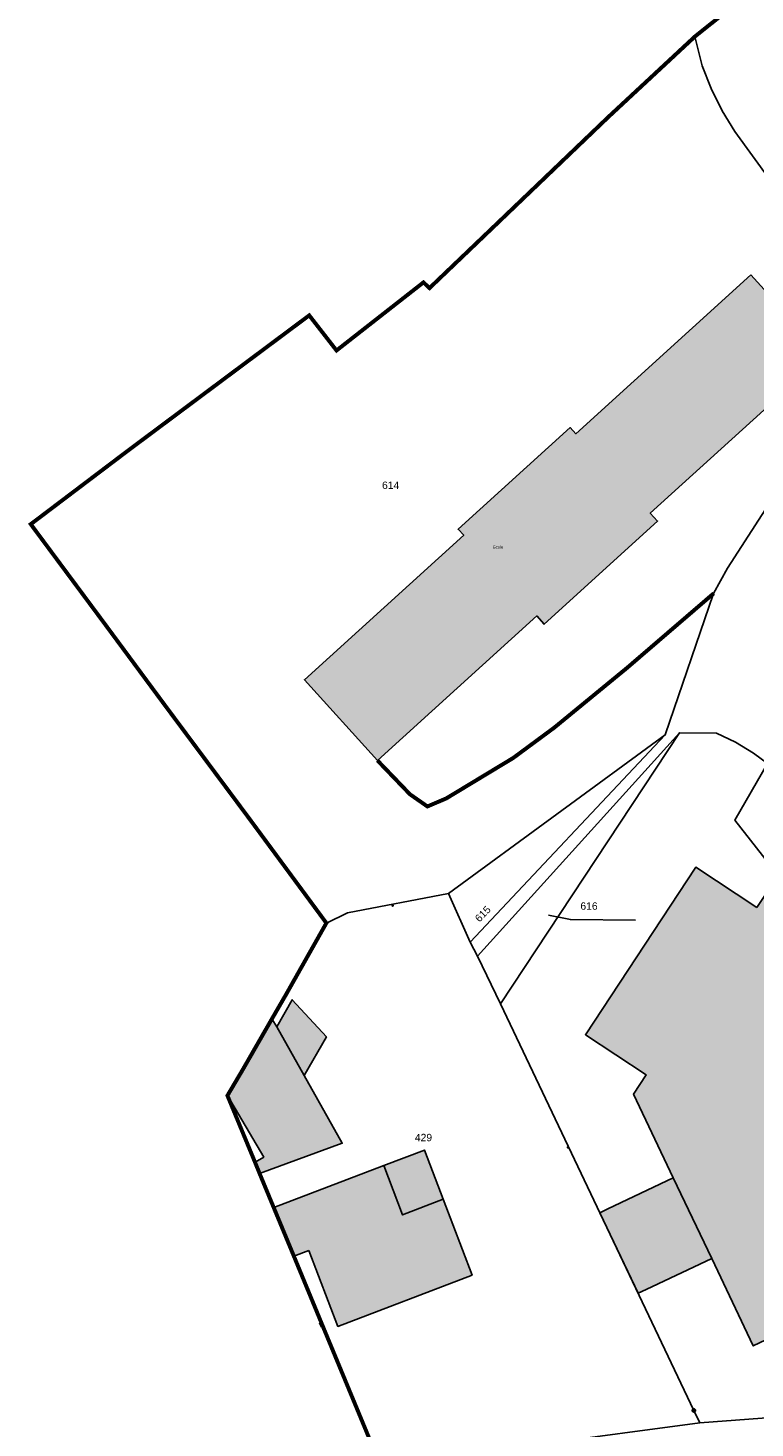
# Model space of a CAD drawing. Header units: metres. Extents: x 1943189 to 1944159, y 7204892 to 7205646.
# Tile 13 of 21: x 1943197 to 1943252, y 7205175 to 7205281. Entities that reach past the tile are written whole.
import ezdxf

# ---------------------------------------------------------------- set-up
doc = ezdxf.new("R2010")
doc.units = ezdxf.units.M
doc.header["$LTSCALE"] = 2
for name, pattern in [('CONTINU', [0]), ('PCI_LIEUDIT', [10, 4, -1.7, 0.45, -1.7, 0.45, -1.7]), ('PCI_SECTION', [23, 8, -2, 8, -2.25, 0.5, -2.25]), ('PCI_TOPO', [2, 1, -1])]:
    doc.linetypes.add(name, pattern=pattern)
for name, color, linetype in [('1LIEUDIT', 7, 'PCI_LIEUDIT'), ('1PARCELLE', 150, 'Continuous'), ('1SECTION', 7, 'PCI_SECTION'), ('1SUBDSECT', 7, 'CONTINU'), ('3BATIDUR', 7, 'CONTINU'), ('3BATIDUR_H', 31, 'Continuous'), ('3BATILEGER', 7, 'CONTINU'), ('3BATILEGER_H', 41, 'Continuous'), ('3BORNE', 7, 'CONTINU'), ('3CLOTNONMI', 7, 'CONTINU'), ('3ENSIMMO', 7, 'CONTINU'), ('3FISCLINE', 7, 'PCI_TOPO'), ('3FLECHEPAR', 7, 'CONTINU'), ('3MURNONMI', 7, 'CONTINU'), ('3PARCELLETEX', 150, 'CONTINU')]:
    doc.layers.add(name, color=color, linetype=linetype)
doc.styles.get("Standard").update_dxf_attribs({"font": 'arial.ttf'})

# ---------------------------------------------------------------- blocks, each defined once
blk = doc.blocks.new('CLOTNOMI')
at = {"const_width": 0.38}
blk.add_lwpolyline([(-0.19, 0.37, 1), (0.19, 0.37, 1)], format="xyb", close=True, dxfattribs=at)
blk = doc.blocks.new('MURNOMI')
blk.add_line((-0.75, 0.5), (0.75, 0.5))
blk = doc.blocks.new('BORLIPRO')
blk.add_lwpolyline([(-0.07, 0.5), (-0.19, 0.47), (-0.31, 0.4), (-0.4, 0.31), (-0.47, 0.19), (-0.5, 0.07), (-0.5, -0.07), (-0.47, -0.19), (-0.4, -0.31), (-0.31, -0.4), (-0.19, -0.47), (-0.07, -0.5), (0.07, -0.5), (0.19, -0.47), (0.31, -0.4), (0.4, -0.31), (0.47, -0.19), (0.5, -0.07), (0.5, 0.07), (0.47, 0.19), (0.4, 0.31), (0.31, 0.4), (0.19, 0.47), (0.07, 0.5)], close=True)

msp = doc.modelspace()

# ---------------------------------------------------------------- hatches: boundary and pattern name
at = {"layer": '3BATIDUR_H'}
for points in [[(1943251.79, 7205262.43), (1943238.51, 7205250.38), (1943238.09, 7205250.85), (1943229.59, 7205243.14), (1943230.01, 7205242.68), (1943217.93, 7205231.72), (1943223.47, 7205225.61), (1943235.55, 7205236.56), (1943236.11, 7205235.94), (1943244.71, 7205243.75), (1943244.16, 7205244.36), (1943257.34, 7205256.31)], [(1943252.23, 7205214.45), (1943247.6, 7205217.51), (1943239.24, 7205204.81), (1943243.85, 7205201.77), (1943242.89, 7205200.3), (1943245.9, 7205193.97), (1943248.81, 7205187.86), (1943251.96, 7205181.22), (1943261.76, 7205185.89), (1943255.35, 7205199.36), (1943263.27, 7205211.36), (1943254.84, 7205215.61), (1943253.84, 7205216.89)], [(1943214.19, 7205195.15), (1943214.54, 7205194.29), (1943220.81, 7205196.59), (1943217.92, 7205201.72), (1943215.84, 7205205.41), (1943215.47, 7205206.01), (1943213.27, 7205202.18), (1943212.1, 7205200.2), (1943214.85, 7205195.54)], [(1943218.28, 7205188.46), (1943220.47, 7205182.7), (1943230.65, 7205186.59), (1943228.46, 7205192.34), (1943225.38, 7205191.16), (1943223.95, 7205194.89), (1943215.61, 7205191.71), (1943217.14, 7205188.02)], [(1943240.32, 7205191.32), (1943240.93, 7205191.61), (1943245.9, 7205193.97), (1943248.81, 7205187.86), (1943243.84, 7205185.5), (1943243.23, 7205185.21)]]:
    msp.add_hatch(color=256, dxfattribs=at).paths.add_polyline_path(points)
at = {"layer": '3BATILEGER_H'}
for points in [[(1943217.92, 7205201.72), (1943219.61, 7205204.65), (1943217.02, 7205207.46), (1943215.84, 7205205.41)], [(1943228.46, 7205192.34), (1943227.03, 7205196.07), (1943223.95, 7205194.89), (1943225.38, 7205191.16)]]:
    msp.add_hatch(color=256, dxfattribs=at).paths.add_polyline_path(points)

# ---------------------------------------------------------------- linework, layer by layer
at = {"layer": '1LIEUDIT', "ltscale": 0.5, "const_width": 0.3}
msp.add_lwpolyline([(1943251.06, 7205283.3), (1943247.54, 7205280.49), (1943241.01, 7205274.42), (1943234.25, 7205267.95), (1943232.37, 7205266.15), (1943227.42, 7205261.42), (1943226.96, 7205261.85), (1943220.37, 7205256.69), (1943218.3, 7205259.35), (1943204.59, 7205249.12), (1943197.19, 7205243.52), (1943199.12, 7205240.92), (1943202.75, 7205236.03), (1943207.37, 7205229.78), (1943213.92, 7205220.98), (1943219.6, 7205213.28), (1943216.57, 7205207.91), (1943215.47, 7205206.01), (1943213.27, 7205202.18), (1943212.1, 7205200.2), (1943214.19, 7205195.15), (1943214.54, 7205194.29), (1943215.61, 7205191.71), (1943217.14, 7205188.02), (1943219.27, 7205182.86), (1943223.7, 7205172.16)], dxfattribs=at)
at = {"layer": '1PARCELLE'}
msp.add_lwpolyline([(1943253.24, 7205269.61), (1943250.57, 7205273.28), (1943249.6, 7205274.86), (1943248.77, 7205276.54), (1943248.1, 7205278.27), (1943247.54, 7205280.49), (1943241.01, 7205274.42), (1943234.25, 7205267.95), (1943232.37, 7205266.15), (1943227.42, 7205261.42), (1943226.96, 7205261.85), (1943220.37, 7205256.69), (1943218.3, 7205259.35), (1943204.59, 7205249.12), (1943197.19, 7205243.52), (1943199.12, 7205240.92), (1943202.75, 7205236.03), (1943207.37, 7205229.78), (1943213.92, 7205220.98), (1943219.6, 7205213.28), (1943219.6, 7205213.28), (1943221.2, 7205214.05), (1943228.87, 7205215.51), (1943245.29, 7205227.56), (1943248.96, 7205238.27), (1943250, 7205240.19), (1943259.7, 7205255.16)], dxfattribs=at)
for points in [[(1943245.29, 7205227.56), (1943228.87, 7205215.51), (1943230.5, 7205211.84), (1943245.29, 7205227.56)], [(1943231.06, 7205210.76), (1943232.79, 7205207.15), (1943246.36, 7205227.71), (1943231.06, 7205210.76)], [(1943232.79, 7205207.15), (1943246.36, 7205227.71), (1943249.18, 7205227.67), (1943250.62, 7205226.99), (1943251.99, 7205226.16), (1943253.04, 7205225.38), (1943250.57, 7205221.07), (1943253.84, 7205216.89), (1943254.84, 7205215.61), (1943263.27, 7205211.36), (1943273.55, 7205206.22), (1943266.74, 7205195.29), (1943268.18, 7205176.9), (1943247.91, 7205175.38), (1943247.46, 7205176.33), (1943232.79, 7205207.15)], [(1943253.04, 7205225.38), (1943250.57, 7205221.07), (1943253.84, 7205216.89), (1943254.84, 7205215.61), (1943263.27, 7205211.36), (1943273.55, 7205206.22), (1943276.37, 7205210.41), (1943253.04, 7205225.38)], [(1943247.91, 7205175.38), (1943223.7, 7205172.16), (1943219.27, 7205182.86), (1943217.14, 7205188.02), (1943215.61, 7205191.71), (1943214.54, 7205194.29), (1943214.19, 7205195.15), (1943212.1, 7205200.2), (1943213.27, 7205202.18), (1943215.47, 7205206.01), (1943216.57, 7205207.91), (1943219.6, 7205213.28), (1943221.2, 7205214.05), (1943228.87, 7205215.51), (1943230.5, 7205211.84), (1943231.06, 7205210.76), (1943232.79, 7205207.15), (1943247.46, 7205176.33), (1943247.91, 7205175.38)]]:
    msp.add_lwpolyline(points, close=True, dxfattribs=at)
at = {"layer": '1SECTION', "ltscale": 0.5, "const_width": 0.3}
msp.add_lwpolyline([(1943251.06, 7205283.3), (1943247.54, 7205280.49), (1943241.01, 7205274.42), (1943234.25, 7205267.95), (1943232.37, 7205266.15), (1943227.42, 7205261.42), (1943226.96, 7205261.85), (1943220.37, 7205256.69), (1943218.3, 7205259.35), (1943204.59, 7205249.12), (1943197.19, 7205243.52), (1943199.12, 7205240.92), (1943202.75, 7205236.03), (1943207.37, 7205229.78), (1943213.92, 7205220.98), (1943219.6, 7205213.28), (1943216.57, 7205207.91), (1943215.47, 7205206.01), (1943213.27, 7205202.18), (1943212.1, 7205200.2), (1943214.19, 7205195.15), (1943214.54, 7205194.29), (1943215.61, 7205191.71), (1943217.14, 7205188.02), (1943219.27, 7205182.86), (1943223.7, 7205172.16)], dxfattribs=at)
at = {"layer": '1SUBDSECT'}
msp.add_lwpolyline([(1943251.06, 7205283.3), (1943247.54, 7205280.49), (1943241.01, 7205274.42), (1943234.25, 7205267.95), (1943232.37, 7205266.15), (1943227.42, 7205261.42), (1943226.96, 7205261.85), (1943220.37, 7205256.69), (1943218.3, 7205259.35), (1943204.59, 7205249.12), (1943197.19, 7205243.52), (1943199.12, 7205240.92), (1943202.75, 7205236.03), (1943207.37, 7205229.78), (1943213.92, 7205220.98), (1943219.6, 7205213.28), (1943216.57, 7205207.91), (1943215.47, 7205206.01), (1943213.27, 7205202.18), (1943212.1, 7205200.2), (1943214.19, 7205195.15), (1943214.54, 7205194.29), (1943215.61, 7205191.71), (1943217.14, 7205188.02), (1943219.27, 7205182.86), (1943223.7, 7205172.16)], dxfattribs=at)
at = {"layer": '3BATIDUR'}
for points in [[(1943251.79, 7205262.43), (1943238.51, 7205250.38), (1943238.09, 7205250.85), (1943229.59, 7205243.14), (1943230.01, 7205242.68), (1943217.93, 7205231.72), (1943223.47, 7205225.61), (1943235.55, 7205236.56), (1943236.11, 7205235.94), (1943244.71, 7205243.75), (1943244.16, 7205244.36), (1943257.34, 7205256.31), (1943251.79, 7205262.43)], [(1943252.23, 7205214.45), (1943247.6, 7205217.51), (1943239.24, 7205204.81), (1943243.85, 7205201.77), (1943242.89, 7205200.3), (1943245.9, 7205193.97), (1943248.81, 7205187.86), (1943251.96, 7205181.22), (1943261.76, 7205185.89), (1943255.35, 7205199.36), (1943263.27, 7205211.36), (1943254.84, 7205215.61), (1943253.84, 7205216.89), (1943252.23, 7205214.45)], [(1943214.19, 7205195.15), (1943214.54, 7205194.29), (1943220.81, 7205196.59), (1943217.92, 7205201.72), (1943215.84, 7205205.41), (1943215.47, 7205206.01), (1943213.27, 7205202.18), (1943212.1, 7205200.2), (1943214.85, 7205195.54), (1943214.19, 7205195.15)], [(1943218.28, 7205188.46), (1943220.47, 7205182.7), (1943230.65, 7205186.59), (1943228.46, 7205192.34), (1943225.38, 7205191.16), (1943223.95, 7205194.89), (1943215.61, 7205191.71), (1943217.14, 7205188.02), (1943218.28, 7205188.46)], [(1943240.32, 7205191.32), (1943240.93, 7205191.61), (1943245.9, 7205193.97), (1943248.81, 7205187.86), (1943243.84, 7205185.5), (1943243.23, 7205185.21), (1943240.32, 7205191.32)]]:
    msp.add_lwpolyline(points, close=True, dxfattribs=at)
at = {"layer": '3BATILEGER'}
for points in [[(1943217.92, 7205201.72), (1943219.61, 7205204.65), (1943217.02, 7205207.46), (1943215.84, 7205205.41), (1943217.92, 7205201.72)], [(1943228.46, 7205192.34), (1943227.03, 7205196.07), (1943223.95, 7205194.89), (1943225.38, 7205191.16), (1943228.46, 7205192.34)]]:
    msp.add_lwpolyline(points, close=True, dxfattribs=at)
at = {"layer": '3FISCLINE', "ltscale": 0.5, "const_width": 0.3, "flags": 128}
msp.add_lwpolyline([(1943248.96, 7205238.27), (1943242.4, 7205232.63), (1943236.87, 7205228.09), (1943233.77, 7205225.8), (1943228.69, 7205222.73), (1943227.26, 7205222.12), (1943225.94, 7205223.04), (1943223.47, 7205225.61)], dxfattribs=at)
at = {"layer": '3FLECHEPAR'}
msp.add_lwpolyline([(1943243.04, 7205213.5), (1943238.1, 7205213.54), (1943236.43, 7205213.88)], dxfattribs=at)

# ---------------------------------------------------------------- block references
at = {"layer": '3BORNE', "xscale": 0.25, "yscale": 0.25}
msp.add_blockref('BORLIPRO', (1943247.46, 7205176.33), dxfattribs=at)
at = {"layer": '3CLOTNONMI', "xscale": 0.25, "yscale": 0.25}
for p, rotation in [((1943224.61, 7205214.69), 191.1999999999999), ((1943237.99, 7205196.32), 116)]:
    msp.add_blockref('CLOTNOMI', p, dxfattribs=dict(at, rotation=rotation))
at = {"layer": '3MURNONMI', "xscale": 0.25, "yscale": 0.25, "rotation": 113.2}
msp.add_blockref('MURNOMI', (1943219.27, 7205182.86), dxfattribs=at)

# ---------------------------------------------------------------- texts
at = {"layer": '3ENSIMMO'}
msp.add_text('Ecole', height=0.225, dxfattribs=at).set_placement((1943232.22, 7205241.67))
at = {"layer": '3PARCELLETEX'}
for s, p in [('614', (1943223.82, 7205246.19)), ('616', (1943238.86, 7205214.29)), ('429', (1943226.31, 7205196.74))]:
    msp.add_text(s, height=0.56, dxfattribs=at).set_placement(p)
msp.add_text('615', height=0.56, rotation=46.1, dxfattribs=at).set_placement((1943231.21, 7205213.31))

doc.saveas('drawing.dxf')
